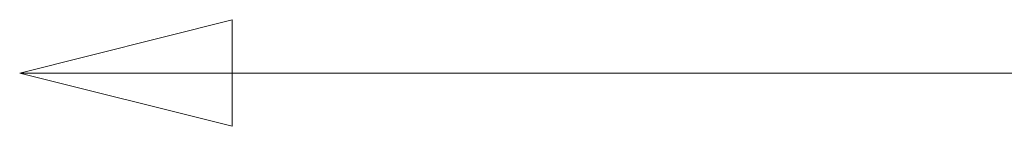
# Model space of a CAD drawing. Header units: millimetres. Extents: x 113 to 2969, y 62 to 2427.
# Tile 40 of 256: x 335 to 502, y 427 to 445. Entities that reach past the tile are written whole.
import ezdxf

# ---------------------------------------------------------------- set-up
doc = ezdxf.new("R2010")
doc.units = ezdxf.units.MM
doc.header["$LTSCALE"] = 12
doc.layers.add('Wymiar (ISO)', color=7, linetype='Continuous', lineweight=25)

msp = doc.modelspace()

# ---------------------------------------------------------------- linework, layer by layer
at = {"layer": 'Wymiar (ISO)', "lineweight": 18}
for p, q in [((370.79, 445.38), (334.79, 436.38)), ((370.79, 427.38), (370.79, 445.38)), ((370.79, 436.38), (334.79, 436.38)), ((334.79, 436.38), (370.79, 427.38)), ((370.79, 436.38), (2126.79, 436.38))]:
    msp.add_line(p, q, dxfattribs=at)
at = {"layer": 'Wymiar (ISO)', "lineweight": 18, "flags": 128}
msp.add_lwpolyline([(370.79, 445.38), (334.79, 436.38), (370.79, 427.38), (370.79, 445.38)], dxfattribs=at)
at = {"layer": 'Wymiar (ISO)'}
msp.add_solid([(370.79, 445.38), (334.79, 436.38), (370.79, 427.38), (370.79, 445.38)], dxfattribs=at)

doc.saveas('drawing.dxf')
